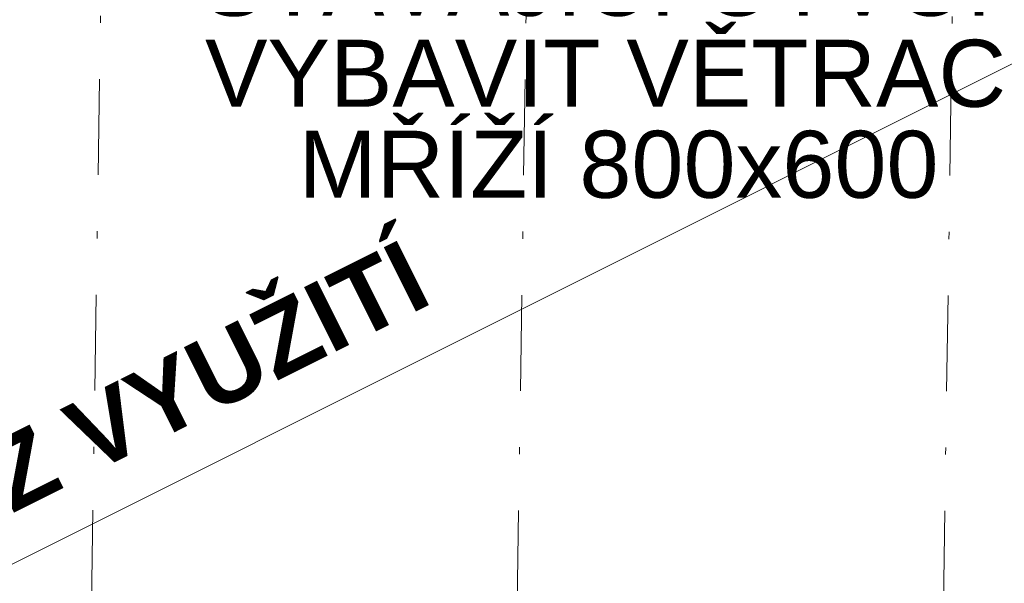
# Model space of a CAD drawing. Header units: millimetres. Extents: x -23738 to 4435, y -2716 to 20653.
# Tile 19 of 160: x -19162 to -17105, y 1115 to 2292. Entities that reach past the tile are written whole.
import ezdxf

# ---------------------------------------------------------------- set-up
doc = ezdxf.new("R2010")
doc.units = ezdxf.units.MM
doc.header["$MEASUREMENT"] = 0
doc.linetypes.add('Čerchovaná', pattern=[450, 200, -117.5, 15, -117.5])
for name, color, linetype in [('9._POHLED ZÁPADNÍ_2_0', 7, 'Continuous'), ('9._POHLED ZÁPADNÍ_2_Anotace - SP', 7, 'Continuous'), ('9._POHLED ZÁPADNÍ_2_Konstrukce - krov', 7, 'Continuous')]:
    doc.layers.add(name, color=color, linetype=linetype)
doc.styles.add('GENEROVANÝ_STYL_1', font='txt')
doc.styles.add('GENEROVANÝ_STYL_4', font='txt')

msp = doc.modelspace()

# ---------------------------------------------------------------- linework, layer by layer
at = {"layer": '9._POHLED ZÁPADNÍ_2_Anotace - SP', "color": 8, "linetype": 'Continuous', "lineweight": 13}
msp.add_line((-20178.9, 654.5), (-15982.4, 2752.6), dxfattribs=at)
at = {"layer": '9._POHLED ZÁPADNÍ_2_Konstrukce - krov', "color": 8, "linetype": 'Čerchovaná', "lineweight": 13}
for p, q in [((-19025.5, 167.6), (-18963.5, 4270.9)), ((-18136.3, 167), (-18074.3, 4270.3)), ((-17245.8, 166.2), (-17183.9, 4269.5))]:
    msp.add_line(p, q, dxfattribs=at)

# ---------------------------------------------------------------- texts
at = {"layer": '9._POHLED ZÁPADNÍ_2_0', "color": 251, "linetype": 'Continuous', "lineweight": 13, "true_color": 0x6a6a6a, "insert": (-19473, 1195.6), "char_height": 150, "attachment_point": 4, "rotation": 26.5632, "style": 'GENEROVANÝ_STYL_4'}
msp.add_mtext('\\A1;{\\pql;\\fArial|b1|i0|c238|p38;BEZ VYUŽITÍ}', dxfattribs=at)
at = {"layer": '9._POHLED ZÁPADNÍ_2_Anotace - SP', "color": 1, "linetype": 'Continuous', "lineweight": 25, "insert": (-17910.8, 2178.7), "char_height": 140, "width": 1966.54, "attachment_point": 5, "line_spacing_factor": 0.814129, "style": 'GENEROVANÝ_STYL_1'}
msp.add_mtext('\\A1;{\\pqc;\\fArial|b0|i0|c238|p38;STÁVAJÍCÍ OTVOR VYBAVIT VĚTRACÍ MŘÍŽÍ \\fArial|b0|i0|c238|p38;8\\fArial|b0|i0|c238|p38;00x600}', dxfattribs=at)

doc.saveas('drawing.dxf')
